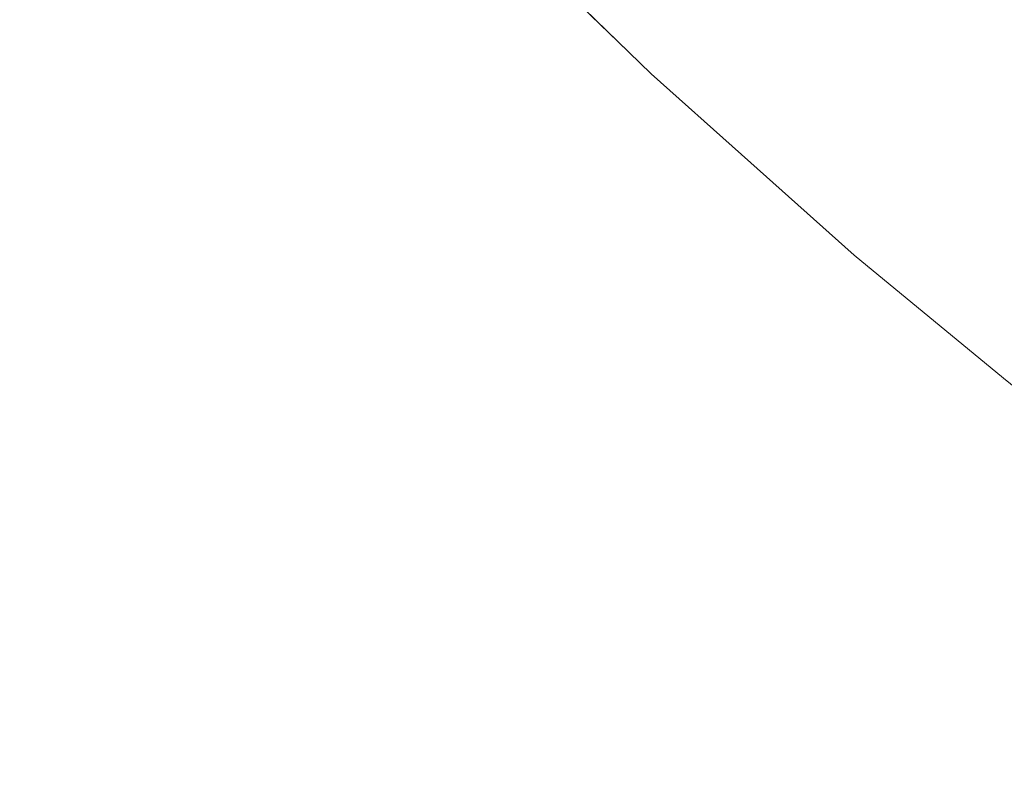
# Model space of a CAD drawing. Header units: centimetres. Extents: x -35.1 to 36.2, y 3.4 to 5.2.
# Tile 126 of 256: x -11.1048 to -11.0704, y 3.7501 to 3.777. Entities that reach past the tile are written whole.
import ezdxf

# ---------------------------------------------------------------- set-up
doc = ezdxf.new("R2010")
doc.units = ezdxf.units.CM
doc.header["$LTSCALE"] = 2.54
doc.layers.add('Lucido design-1', color=7, linetype='Continuous')

# ---------------------------------------------------------------- blocks, each defined once
blk = doc.blocks.new('Gruppo-4-1')
at = {"color": 7, "linetype": 'Continuous', "lineweight": 9}
blk.add_3dface([(-34.952766, 5.100212, -1872.215514), (-34.952766, 3.500212, -1872.215514), (36.079692, 3.500212, -1872.215514), (36.079692, 5.100212, -1872.215514)], dxfattribs=at)
for points, invisible_edges in [([(-11.082728, 3.775129, -1872.915514), (-11.08798, 3.780234, -1872.915514), (-11.089266, 3.781484, -1872.715514), (-11.083876, 3.776245, -1872.715514)], 10), ([(-11.083869, 3.776241, -1872.713294), (-11.083876, 3.776245, -1872.715514), (-11.089266, 3.781484, -1872.715514), (-11.087974, 3.780227, -1872.713294)], 13), ([(-11.097606, 3.781199, -1872.947388), (-11.093582, 3.777083, -1872.947388), (-11.094312, 3.776673, -1872.949348), (-11.09835, 3.780803, -1872.949348)], 15), ([(-11.086643, 3.780973, -1872.699636), (-11.086214, 3.781214, -1872.697318), (-11.082143, 3.77726, -1872.697318), (-11.082564, 3.777012, -1872.699636)], 15), ([(-11.071414, 3.777366, -1872.676402), (-11.072385, 3.776761, -1872.678705), (-11.076526, 3.780578, -1872.678705), (-11.075534, 3.781164, -1872.676402)], 15), ([(-11.09835, 3.780803, -1872.949348), (-11.094312, 3.776673, -1872.949348), (-11.095097, 3.776233, -1872.951323), (-11.099149, 3.780378, -1872.951323)], 15), ([(-11.082564, 3.777012, -1872.699636), (-11.082924, 3.776799, -1872.701944), (-11.087011, 3.780767, -1872.701944), (-11.086643, 3.780973, -1872.699636)], 15), ([(-11.087759, 3.780347, -1872.7088), (-11.087568, 3.780455, -1872.706529), (-11.083471, 3.776476, -1872.706529), (-11.083659, 3.776365, -1872.7088)], 15), ([(-11.083226, 3.77662, -1872.704243), (-11.083471, 3.776476, -1872.706529), (-11.087568, 3.780455, -1872.706529), (-11.087319, 3.780594, -1872.704243)], 15), ([(-11.087319, 3.780594, -1872.704243), (-11.087011, 3.780767, -1872.701944), (-11.082924, 3.776799, -1872.701944), (-11.083226, 3.77662, -1872.704243)], 15), ([(-11.077452, 3.780031, -1872.681018), (-11.076526, 3.780578, -1872.678705), (-11.072385, 3.776761, -1872.678705), (-11.073293, 3.776196, -1872.681018)], 15), ([(-11.099149, 3.780378, -1872.951323), (-11.095097, 3.776233, -1872.951323), (-11.095939, 3.775761, -1872.953311), (-11.100006, 3.779922, -1872.953311)], 15), ([(-11.084016, 3.776154, -1872.920311), (-11.084114, 3.776097, -1872.921959), (-11.088223, 3.780087, -1872.921959), (-11.088124, 3.780143, -1872.920311)], 15), ([(-11.088124, 3.780143, -1872.920311), (-11.088055, 3.780182, -1872.918688), (-11.083948, 3.776194, -1872.918688), (-11.084016, 3.776154, -1872.920311)], 15), ([(-11.083908, 3.776218, -1872.917089), (-11.083948, 3.776194, -1872.918688), (-11.088055, 3.780182, -1872.918688), (-11.088014, 3.780205, -1872.917089)], 15), ([(-11.088014, 3.780205, -1872.917089), (-11.08798, 3.780234, -1872.915514), (-11.082728, 3.775129, -1872.915514), (-11.083908, 3.776218, -1872.917089)], 13), ([(-11.087974, 3.780227, -1872.713294), (-11.087894, 3.780272, -1872.711056), (-11.083791, 3.776287, -1872.711056), (-11.083869, 3.776241, -1872.713294)], 15), ([(-11.083659, 3.776365, -1872.7088), (-11.083791, 3.776287, -1872.711056), (-11.087894, 3.780272, -1872.711056), (-11.087759, 3.780347, -1872.7088)], 15), ([(-11.100006, 3.779922, -1872.953311), (-11.095939, 3.775761, -1872.953311), (-11.09684, 3.775256, -1872.955309), (-11.100923, 3.779434, -1872.955309)], 15), ([(-11.084596, 3.775812, -1872.927046), (-11.084824, 3.775677, -1872.928788), (-11.088948, 3.779681, -1872.928788), (-11.088715, 3.779812, -1872.927046)], 15), ([(-11.088715, 3.779812, -1872.927046), (-11.088517, 3.779922, -1872.925326), (-11.084402, 3.775926, -1872.925326), (-11.084596, 3.775812, -1872.927046)], 15), ([(-11.084242, 3.776021, -1872.923631), (-11.084402, 3.775926, -1872.925326), (-11.088517, 3.779922, -1872.925326), (-11.088354, 3.780014, -1872.923631)], 15), ([(-11.088354, 3.780014, -1872.923631), (-11.088223, 3.780087, -1872.921959), (-11.084114, 3.776097, -1872.921959), (-11.084242, 3.776021, -1872.923631)], 15), ([(-11.073293, 3.776196, -1872.681018), (-11.074137, 3.775671, -1872.683339), (-11.078314, 3.779522, -1872.683339), (-11.077452, 3.780031, -1872.681018)], 15), ([(-11.100923, 3.779434, -1872.955309), (-11.09684, 3.775256, -1872.955309), (-11.0978, 3.774718, -1872.957318), (-11.101901, 3.778913, -1872.957318)], 15), ([(-11.085089, 3.77552, -1872.930554), (-11.085392, 3.775341, -1872.932342), (-11.089527, 3.779356, -1872.932342), (-11.089218, 3.77953, -1872.930554)], 15), ([(-11.089218, 3.77953, -1872.930554), (-11.088948, 3.779681, -1872.928788), (-11.084824, 3.775677, -1872.928788), (-11.085089, 3.77552, -1872.930554)], 15), ([(-11.079111, 3.779051, -1872.685667), (-11.078314, 3.779522, -1872.683339), (-11.074137, 3.775671, -1872.683339), (-11.074917, 3.775186, -1872.685667)], 15), ([(-11.085735, 3.775139, -1872.934153), (-11.086118, 3.774913, -1872.935985), (-11.090267, 3.778941, -1872.935985), (-11.089876, 3.779161, -1872.934153)], 15), ([(-11.089876, 3.779161, -1872.934153), (-11.089527, 3.779356, -1872.932342), (-11.085392, 3.775341, -1872.932342), (-11.085735, 3.775139, -1872.934153)], 15), ([(-11.101901, 3.778913, -1872.957318), (-11.0978, 3.774718, -1872.957318), (-11.098823, 3.774145, -1872.959334), (-11.102943, 3.778359, -1872.959334)], 15), ([(-11.090701, 3.778698, -1872.937837), (-11.090267, 3.778941, -1872.935985), (-11.086118, 3.774913, -1872.935985), (-11.086544, 3.774661, -1872.937837)], 15), ([(-11.074917, 3.775186, -1872.685667), (-11.075635, 3.774739, -1872.687998), (-11.079844, 3.778618, -1872.687998), (-11.079111, 3.779051, -1872.685667)], 15), ([(-11.091707, 3.778134, -1872.941603), (-11.091181, 3.778429, -1872.939711), (-11.087014, 3.774383, -1872.939711), (-11.08753, 3.774079, -1872.941603)], 15), ([(-11.086544, 3.774661, -1872.937837), (-11.087014, 3.774383, -1872.939711), (-11.091181, 3.778429, -1872.939711), (-11.090701, 3.778698, -1872.937837)], 15), ([(-11.080513, 3.778223, -1872.690331), (-11.079844, 3.778618, -1872.687998), (-11.075635, 3.774739, -1872.687998), (-11.07629, 3.774331, -1872.690331)], 15), ([(-11.102943, 3.778359, -1872.959334), (-11.098823, 3.774145, -1872.959334), (-11.099909, 3.773536, -1872.961357), (-11.104048, 3.777771, -1872.961357)], 15), ([(-11.08753, 3.774079, -1872.941603), (-11.088094, 3.773746, -1872.943514), (-11.092281, 3.777812, -1872.943514), (-11.091707, 3.778134, -1872.941603)], 15), ([(-11.07629, 3.774331, -1872.690331), (-11.076884, 3.773962, -1872.692664), (-11.081118, 3.777866, -1872.692664), (-11.080513, 3.778223, -1872.690331)], 15), ([(-11.104048, 3.777771, -1872.961357), (-11.099909, 3.773536, -1872.961357), (-11.101059, 3.772891, -1872.963384), (-11.10522, 3.777147, -1872.963384)], 15), ([(-11.092906, 3.777462, -1872.945443), (-11.092281, 3.777812, -1872.943514), (-11.088094, 3.773746, -1872.943514), (-11.088707, 3.773384, -1872.945443)], 15), ([(-11.081662, 3.777545, -1872.694993), (-11.081118, 3.777866, -1872.692664), (-11.076884, 3.773962, -1872.692664), (-11.077416, 3.773631, -1872.694993)], 15), ([(-11.071414, 3.777366, -1872.676402), (-11.070378, 3.77801, -1872.674113), (-11.0661, 3.774266, -1872.674113), (-11.067113, 3.773603, -1872.676402)], 15), ([(-11.088707, 3.773384, -1872.945443), (-11.08937, 3.772992, -1872.947388), (-11.093582, 3.777083, -1872.947388), (-11.092906, 3.777462, -1872.945443)], 15), ([(-11.077416, 3.773631, -1872.694993), (-11.077887, 3.773338, -1872.697318), (-11.082143, 3.77726, -1872.697318), (-11.081662, 3.777545, -1872.694993)], 15), ([(-11.067113, 3.773603, -1872.676402), (-11.068063, 3.77298, -1872.678705), (-11.072385, 3.776761, -1872.678705), (-11.071414, 3.777366, -1872.676402)], 15), ([(-11.10522, 3.777147, -1872.963384), (-11.101059, 3.772891, -1872.963384), (-11.102276, 3.772208, -1872.965413), (-11.106459, 3.776487, -1872.965413)], 15), ([(-11.094312, 3.776673, -1872.949348), (-11.093582, 3.777083, -1872.947388), (-11.08937, 3.772992, -1872.947388), (-11.090086, 3.772569, -1872.949348)], 15), ([(-11.0783, 3.773081, -1872.699636), (-11.078653, 3.772861, -1872.701944), (-11.082924, 3.776799, -1872.701944), (-11.082564, 3.777012, -1872.699636)], 15), ([(-11.082564, 3.777012, -1872.699636), (-11.082143, 3.77726, -1872.697318), (-11.077887, 3.773338, -1872.697318), (-11.0783, 3.773081, -1872.699636)], 15), ([(-11.090086, 3.772569, -1872.949348), (-11.090856, 3.772114, -1872.951323), (-11.095097, 3.776233, -1872.951323), (-11.094312, 3.776673, -1872.949348)], 15), ([(-11.083226, 3.77662, -1872.704243), (-11.082924, 3.776799, -1872.701944), (-11.078653, 3.772861, -1872.701944), (-11.078949, 3.772677, -1872.704243)], 15), ([(-11.073293, 3.776196, -1872.681018), (-11.072385, 3.776761, -1872.678705), (-11.068063, 3.77298, -1872.678705), (-11.068951, 3.772398, -1872.681018)], 15), ([(-11.106459, 3.776487, -1872.965413), (-11.102276, 3.772208, -1872.965413), (-11.103561, 3.771488, -1872.967443), (-11.107768, 3.775791, -1872.967443)], 15), ([(-11.079372, 3.772414, -1872.7088), (-11.079502, 3.772333, -1872.711056), (-11.083791, 3.776287, -1872.711056), (-11.083659, 3.776365, -1872.7088)], 15), ([(-11.083659, 3.776365, -1872.7088), (-11.083471, 3.776476, -1872.706529), (-11.079188, 3.772528, -1872.706529), (-11.079372, 3.772414, -1872.7088)], 15), ([(-11.078949, 3.772677, -1872.704243), (-11.079188, 3.772528, -1872.706529), (-11.083471, 3.776476, -1872.706529), (-11.083226, 3.77662, -1872.704243)], 15), ([(-11.095939, 3.775761, -1872.953311), (-11.095097, 3.776233, -1872.951323), (-11.090856, 3.772114, -1872.951323), (-11.091682, 3.771627, -1872.953311)], 15), ([(-11.079943, 3.772059, -1872.923631), (-11.0801, 3.771961, -1872.925326), (-11.084402, 3.775926, -1872.925326), (-11.084242, 3.776021, -1872.923631)], 15), ([(-11.084242, 3.776021, -1872.923631), (-11.084114, 3.776097, -1872.921959), (-11.079818, 3.772137, -1872.921959), (-11.079943, 3.772059, -1872.923631)], 15), ([(-11.079722, 3.772196, -1872.920311), (-11.079818, 3.772137, -1872.921959), (-11.084114, 3.776097, -1872.921959), (-11.084016, 3.776154, -1872.920311)], 15), ([(-11.084016, 3.776154, -1872.920311), (-11.083948, 3.776194, -1872.918688), (-11.079656, 3.772237, -1872.918688), (-11.079722, 3.772196, -1872.920311)], 15), ([(-11.079617, 3.772262, -1872.917089), (-11.079656, 3.772237, -1872.918688), (-11.083948, 3.776194, -1872.918688), (-11.083908, 3.776218, -1872.917089)], 15), ([(-11.079617, 3.772262, -1872.917089), (-11.083908, 3.776218, -1872.917089), (-11.082728, 3.775129, -1872.915514)], 11), ([(-11.083876, 3.776245, -1872.715514), (-11.082728, 3.775129, -1872.715514), (-11.082728, 3.775129, -1872.915514)], 10), ([(-11.082728, 3.775129, -1872.715514), (-11.083876, 3.776245, -1872.715514), (-11.083869, 3.776241, -1872.713294)], 10), ([(-11.083869, 3.776241, -1872.713294), (-11.083791, 3.776287, -1872.711056), (-11.079502, 3.772333, -1872.711056), (-11.079579, 3.772285, -1872.713294)], 15), ([(-11.082728, 3.775129, -1872.715514), (-11.083869, 3.776241, -1872.713294), (-11.079579, 3.772285, -1872.713294)], 11), ([(-11.068951, 3.772398, -1872.681018), (-11.069777, 3.771856, -1872.683339), (-11.074137, 3.775671, -1872.683339), (-11.073293, 3.776196, -1872.681018)], 15), ([(-11.107768, 3.775791, -1872.967443), (-11.103561, 3.771488, -1872.967443), (-11.104915, 3.770729, -1872.96947), (-11.109147, 3.775057, -1872.96947)], 15), ([(-11.091682, 3.771627, -1872.953311), (-11.092565, 3.771105, -1872.955309), (-11.09684, 3.775256, -1872.955309), (-11.095939, 3.775761, -1872.953311)], 15), ([(-11.085089, 3.77552, -1872.930554), (-11.084824, 3.775677, -1872.928788), (-11.080514, 3.771704, -1872.928788), (-11.080774, 3.771542, -1872.930554)], 15), ([(-11.08029, 3.771843, -1872.927046), (-11.080514, 3.771704, -1872.928788), (-11.084824, 3.775677, -1872.928788), (-11.084596, 3.775812, -1872.927046)], 15), ([(-11.084596, 3.775812, -1872.927046), (-11.084402, 3.775926, -1872.925326), (-11.0801, 3.771961, -1872.925326), (-11.08029, 3.771843, -1872.927046)], 15), ([(-11.074917, 3.775186, -1872.685667), (-11.074137, 3.775671, -1872.683339), (-11.069777, 3.771856, -1872.683339), (-11.07054, 3.771356, -1872.685667)], 15), ([(-11.085735, 3.775139, -1872.934153), (-11.085392, 3.775341, -1872.932342), (-11.08107, 3.771357, -1872.932342), (-11.081406, 3.771149, -1872.934153)], 15), ([(-11.080774, 3.771542, -1872.930554), (-11.08107, 3.771357, -1872.932342), (-11.085392, 3.775341, -1872.932342), (-11.085089, 3.77552, -1872.930554)], 15), ([(-11.0978, 3.774718, -1872.957318), (-11.09684, 3.775256, -1872.955309), (-11.092565, 3.771105, -1872.955309), (-11.093507, 3.770549, -1872.957318)], 15), ([(-11.081406, 3.771149, -1872.934153), (-11.081781, 3.770915, -1872.935985), (-11.086118, 3.774913, -1872.935985), (-11.085735, 3.775139, -1872.934153)], 15), ([(-11.082728, 3.775129, -1872.915514), (-11.079571, 3.772306, -1872.915514), (-11.079617, 3.772262, -1872.917089)], 10), ([(-11.079571, 3.772306, -1872.915514), (-11.082728, 3.775129, -1872.915514), (-11.082728, 3.775129, -1872.715514), (-11.079571, 3.772306, -1872.715514)], 10), ([(-11.079579, 3.772285, -1872.713294), (-11.079571, 3.772306, -1872.715514), (-11.082728, 3.775129, -1872.715514)], 9), ([(-11.07054, 3.771356, -1872.685667), (-11.071243, 3.770896, -1872.687998), (-11.075635, 3.774739, -1872.687998), (-11.074917, 3.775186, -1872.685667)], 15), ([(-11.093507, 3.770549, -1872.957318), (-11.09451, 3.769956, -1872.959334), (-11.098823, 3.774145, -1872.959334), (-11.0978, 3.774718, -1872.957318)], 15), ([(-11.082199, 3.770655, -1872.937837), (-11.082659, 3.770369, -1872.939711), (-11.087014, 3.774383, -1872.939711), (-11.086544, 3.774661, -1872.937837)], 15), ([(-11.086544, 3.774661, -1872.937837), (-11.086118, 3.774913, -1872.935985), (-11.081781, 3.770915, -1872.935985), (-11.082199, 3.770655, -1872.937837)], 15), ([(-11.07629, 3.774331, -1872.690331), (-11.075635, 3.774739, -1872.687998), (-11.071243, 3.770896, -1872.687998), (-11.071883, 3.770475, -1872.690331)], 15), ([(-11.08753, 3.774079, -1872.941603), (-11.087014, 3.774383, -1872.939711), (-11.082659, 3.770369, -1872.939711), (-11.083165, 3.770054, -1872.941603)], 15), ([(-11.071883, 3.770475, -1872.690331), (-11.072464, 3.770095, -1872.692664), (-11.076884, 3.773962, -1872.692664), (-11.07629, 3.774331, -1872.690331)], 15), ([(-11.099909, 3.773536, -1872.961357), (-11.098823, 3.774145, -1872.959334), (-11.09451, 3.769956, -1872.959334), (-11.095575, 3.769327, -1872.961357)], 15), ([(-11.083165, 3.770054, -1872.941603), (-11.083717, 3.769711, -1872.943514), (-11.088094, 3.773746, -1872.943514), (-11.08753, 3.774079, -1872.941603)], 15), ([(-11.077416, 3.773631, -1872.694993), (-11.076884, 3.773962, -1872.692664), (-11.072464, 3.770095, -1872.692664), (-11.072984, 3.769754, -1872.694993)], 15), ([(-11.088707, 3.773384, -1872.945443), (-11.088094, 3.773746, -1872.943514), (-11.083717, 3.769711, -1872.943514), (-11.084317, 3.769337, -1872.945443)], 15), ([(-11.072984, 3.769754, -1872.694993), (-11.073446, 3.769451, -1872.697318), (-11.077887, 3.773338, -1872.697318), (-11.077416, 3.773631, -1872.694993)], 15), ([(-11.095575, 3.769327, -1872.961357), (-11.096703, 3.768661, -1872.963384), (-11.101059, 3.772891, -1872.963384), (-11.099909, 3.773536, -1872.961357)], 15), ([(-11.084317, 3.769337, -1872.945443), (-11.084967, 3.768933, -1872.947388), (-11.08937, 3.772992, -1872.947388), (-11.088707, 3.773384, -1872.945443)], 15), ([(-11.0783, 3.773081, -1872.699636), (-11.077887, 3.773338, -1872.697318), (-11.073446, 3.769451, -1872.697318), (-11.073849, 3.769187, -1872.699636)], 15), ([(-11.102276, 3.772208, -1872.965413), (-11.101059, 3.772891, -1872.963384), (-11.096703, 3.768661, -1872.963384), (-11.097897, 3.767956, -1872.965413)], 15), ([(-11.090086, 3.772569, -1872.949348), (-11.08937, 3.772992, -1872.947388), (-11.084967, 3.768933, -1872.947388), (-11.085668, 3.768497, -1872.949348)], 15), ([(-11.073849, 3.769187, -1872.699636), (-11.074195, 3.76896, -1872.701944), (-11.078653, 3.772861, -1872.701944), (-11.0783, 3.773081, -1872.699636)], 15), ([(-11.085668, 3.768497, -1872.949348), (-11.086422, 3.768028, -1872.951323), (-11.090856, 3.772114, -1872.951323), (-11.090086, 3.772569, -1872.949348)], 15), ([(-11.074484, 3.768771, -1872.704243), (-11.074718, 3.768617, -1872.706529), (-11.079188, 3.772528, -1872.706529), (-11.078949, 3.772677, -1872.704243)], 15), ([(-11.078949, 3.772677, -1872.704243), (-11.078653, 3.772861, -1872.701944), (-11.074195, 3.76896, -1872.701944), (-11.074484, 3.768771, -1872.704243)], 15), ([(-11.097897, 3.767956, -1872.965413), (-11.099157, 3.767212, -1872.967443), (-11.103561, 3.771488, -1872.967443), (-11.102276, 3.772208, -1872.965413)], 15), ([(-11.075241, 3.768275, -1872.920311), (-11.075334, 3.768213, -1872.921959), (-11.079818, 3.772137, -1872.921959), (-11.079722, 3.772196, -1872.920311)], 15), ([(-11.079722, 3.772196, -1872.920311), (-11.079656, 3.772237, -1872.918688), (-11.075176, 3.768317, -1872.918688), (-11.075241, 3.768275, -1872.920311)], 15), ([(-11.075137, 3.768342, -1872.917089), (-11.075176, 3.768317, -1872.918688), (-11.079656, 3.772237, -1872.918688), (-11.079617, 3.772262, -1872.917089)], 15), ([(-11.079617, 3.772262, -1872.917089), (-11.079571, 3.772306, -1872.915514), (-11.075647, 3.768797, -1872.915514)], 9), ([(-11.075647, 3.768797, -1872.915514), (-11.075137, 3.768342, -1872.917089), (-11.079617, 3.772262, -1872.917089)], 11), ([(-11.079579, 3.772285, -1872.713294), (-11.079502, 3.772333, -1872.711056), (-11.075025, 3.768416, -1872.711056), (-11.0751, 3.768367, -1872.713294)], 15), ([(-11.075647, 3.768797, -1872.715514), (-11.079571, 3.772306, -1872.715514), (-11.079579, 3.772285, -1872.713294)], 10), ([(-11.079579, 3.772285, -1872.713294), (-11.0751, 3.768367, -1872.713294), (-11.075647, 3.768797, -1872.715514)], 11), ([(-11.079571, 3.772306, -1872.715514), (-11.075647, 3.768797, -1872.715514), (-11.075647, 3.768797, -1872.915514), (-11.079571, 3.772306, -1872.915514)], 10), ([(-11.074898, 3.768499, -1872.7088), (-11.075025, 3.768416, -1872.711056), (-11.079502, 3.772333, -1872.711056), (-11.079372, 3.772414, -1872.7088)], 15), ([(-11.079372, 3.772414, -1872.7088), (-11.079188, 3.772528, -1872.706529), (-11.074718, 3.768617, -1872.706529), (-11.074898, 3.768499, -1872.7088)], 15), ([(-11.091682, 3.771627, -1872.953311), (-11.090856, 3.772114, -1872.951323), (-11.086422, 3.768028, -1872.951323), (-11.087231, 3.767524, -1872.953311)], 15), ([(-11.075796, 3.767911, -1872.927046), (-11.076015, 3.767767, -1872.928788), (-11.080514, 3.771704, -1872.928788), (-11.08029, 3.771843, -1872.927046)], 15), ([(-11.08029, 3.771843, -1872.927046), (-11.0801, 3.771961, -1872.925326), (-11.07561, 3.768032, -1872.925326), (-11.075796, 3.767911, -1872.927046)], 15), ([(-11.075457, 3.768133, -1872.923631), (-11.07561, 3.768032, -1872.925326), (-11.0801, 3.771961, -1872.925326), (-11.079943, 3.772059, -1872.923631)], 15), ([(-11.079943, 3.772059, -1872.923631), (-11.079818, 3.772137, -1872.921959), (-11.075334, 3.768213, -1872.921959), (-11.075457, 3.768133, -1872.923631)], 15), ([(-11.07054, 3.771356, -1872.685667), (-11.069777, 3.771856, -1872.683339), (-11.065233, 3.768083, -1872.683339), (-11.065979, 3.767568, -1872.685667)], 15), ([(-11.087231, 3.767524, -1872.953311), (-11.088096, 3.766986, -1872.955309), (-11.092565, 3.771105, -1872.955309), (-11.091682, 3.771627, -1872.953311)], 15), ([(-11.076269, 3.767601, -1872.930554), (-11.076559, 3.76741, -1872.932342), (-11.08107, 3.771357, -1872.932342), (-11.080774, 3.771542, -1872.930554)], 15), ([(-11.080774, 3.771542, -1872.930554), (-11.080514, 3.771704, -1872.928788), (-11.076015, 3.767767, -1872.928788), (-11.076269, 3.767601, -1872.930554)], 15), ([(-11.100485, 3.766427, -1872.96947), (-11.104915, 3.770729, -1872.96947), (-11.103561, 3.771488, -1872.967443), (-11.099157, 3.767212, -1872.967443)], 15), ([(-11.081406, 3.771149, -1872.934153), (-11.08107, 3.771357, -1872.932342), (-11.076559, 3.76741, -1872.932342), (-11.076887, 3.767195, -1872.934153)], 15), ([(-11.065979, 3.767568, -1872.685667), (-11.066665, 3.767094, -1872.687998), (-11.071243, 3.770896, -1872.687998), (-11.07054, 3.771356, -1872.685667)], 15), ([(-11.093507, 3.770549, -1872.957318), (-11.092565, 3.771105, -1872.955309), (-11.088096, 3.766986, -1872.955309), (-11.089019, 3.766412, -1872.957318)], 15), ([(-11.082199, 3.770655, -1872.937837), (-11.081781, 3.770915, -1872.935985), (-11.077255, 3.766954, -1872.935985), (-11.077663, 3.766687, -1872.937837)], 15), ([(-11.076887, 3.767195, -1872.934153), (-11.077255, 3.766954, -1872.935985), (-11.081781, 3.770915, -1872.935985), (-11.081406, 3.771149, -1872.934153)], 15), ([(-11.071883, 3.770475, -1872.690331), (-11.071243, 3.770896, -1872.687998), (-11.066665, 3.767094, -1872.687998), (-11.067291, 3.766662, -1872.690331)], 15), ([(-11.101882, 3.765602, -1872.971493), (-11.10634, 3.76993, -1872.971493), (-11.104915, 3.770729, -1872.96947), (-11.100485, 3.766427, -1872.96947)], 15), ([(-11.089019, 3.766412, -1872.957318), (-11.090001, 3.765801, -1872.959334), (-11.09451, 3.769956, -1872.959334), (-11.093507, 3.770549, -1872.957318)], 15), ([(-11.077663, 3.766687, -1872.937837), (-11.078114, 3.766391, -1872.939711), (-11.082659, 3.770369, -1872.939711), (-11.082199, 3.770655, -1872.937837)], 15), ([(-11.067291, 3.766662, -1872.690331), (-11.067858, 3.76627, -1872.692664), (-11.072464, 3.770095, -1872.692664), (-11.071883, 3.770475, -1872.690331)], 15), ([(-11.083165, 3.770054, -1872.941603), (-11.082659, 3.770369, -1872.939711), (-11.078114, 3.766391, -1872.939711), (-11.078608, 3.766067, -1872.941603)], 15), ([(-11.10335, 3.764735, -1872.973508), (-11.107836, 3.769091, -1872.973508), (-11.10634, 3.76993, -1872.971493), (-11.101882, 3.765602, -1872.971493)], 15), ([(-11.095575, 3.769327, -1872.961357), (-11.09451, 3.769956, -1872.959334), (-11.090001, 3.765801, -1872.959334), (-11.091045, 3.765152, -1872.961357)], 15), ([(-11.078608, 3.766067, -1872.941603), (-11.079148, 3.765713, -1872.943514), (-11.083717, 3.769711, -1872.943514), (-11.083165, 3.770054, -1872.941603)], 15), ([(-11.072984, 3.769754, -1872.694993), (-11.072464, 3.770095, -1872.692664), (-11.067858, 3.76627, -1872.692664), (-11.068366, 3.765919, -1872.694993)], 15), ([(-11.084317, 3.769337, -1872.945443), (-11.083717, 3.769711, -1872.943514), (-11.079148, 3.765713, -1872.943514), (-11.079735, 3.765329, -1872.945443)], 15), ([(-11.073849, 3.769187, -1872.699636), (-11.073446, 3.769451, -1872.697318), (-11.068817, 3.765607, -1872.697318), (-11.069211, 3.765335, -1872.699636)], 15), ([(-11.068366, 3.765919, -1872.694993), (-11.068817, 3.765607, -1872.697318), (-11.073446, 3.769451, -1872.697318), (-11.072984, 3.769754, -1872.694993)], 15), ([(-11.091045, 3.765152, -1872.961357), (-11.09215, 3.764464, -1872.963384), (-11.096703, 3.768661, -1872.963384), (-11.095575, 3.769327, -1872.961357)], 15), ([(-11.079735, 3.765329, -1872.945443), (-11.080371, 3.764912, -1872.947388), (-11.084967, 3.768933, -1872.947388), (-11.084317, 3.769337, -1872.945443)], 15), ([(-11.069211, 3.765335, -1872.699636), (-11.069548, 3.765102, -1872.701944), (-11.074195, 3.76896, -1872.701944), (-11.073849, 3.769187, -1872.699636)], 15), ([(-11.104888, 3.763827, -1872.975514), (-11.109404, 3.768212, -1872.975514), (-11.107836, 3.769091, -1872.973508), (-11.10335, 3.764735, -1872.973508)], 15), ([(-11.085668, 3.768497, -1872.949348), (-11.084967, 3.768933, -1872.947388), (-11.080371, 3.764912, -1872.947388), (-11.081057, 3.764462, -1872.949348)], 15), ([(-11.075137, 3.768342, -1872.917089), (-11.075647, 3.768797, -1872.915514), (-11.070429, 3.764509, -1872.915514)], 9), ([(-11.070429, 3.764509, -1872.915514), (-11.075647, 3.768797, -1872.915514), (-11.075647, 3.768797, -1872.715514), (-11.070429, 3.764509, -1872.715514)], 10), ([(-11.070429, 3.764509, -1872.715514), (-11.075647, 3.768797, -1872.715514), (-11.0751, 3.768367, -1872.713294)], 10), ([(-11.069831, 3.764907, -1872.704243), (-11.07006, 3.764749, -1872.706529), (-11.074718, 3.768617, -1872.706529), (-11.074484, 3.768771, -1872.704243)], 15), ([(-11.074484, 3.768771, -1872.704243), (-11.074195, 3.76896, -1872.701944), (-11.069548, 3.765102, -1872.701944), (-11.069831, 3.764907, -1872.704243)], 15), ([(-11.097897, 3.767956, -1872.965413), (-11.096703, 3.768661, -1872.963384), (-11.09215, 3.764464, -1872.963384), (-11.093319, 3.763736, -1872.965413)], 15), ([(-11.081057, 3.764462, -1872.949348), (-11.081795, 3.763978, -1872.951323), (-11.086422, 3.768028, -1872.951323), (-11.085668, 3.768497, -1872.949348)], 15), ([(-11.0751, 3.768367, -1872.713294), (-11.075025, 3.768416, -1872.711056), (-11.070359, 3.764542, -1872.711056), (-11.070433, 3.764491, -1872.713294)], 15), ([(-11.070235, 3.764627, -1872.7088), (-11.070359, 3.764542, -1872.711056), (-11.075025, 3.768416, -1872.711056), (-11.074898, 3.768499, -1872.7088)], 15), ([(-11.074898, 3.768499, -1872.7088), (-11.074718, 3.768617, -1872.706529), (-11.07006, 3.764749, -1872.706529), (-11.070235, 3.764627, -1872.7088)], 15), ([(-11.070781, 3.76425, -1872.923631), (-11.070931, 3.764147, -1872.925326), (-11.07561, 3.768032, -1872.925326), (-11.075457, 3.768133, -1872.923631)], 15), ([(-11.075457, 3.768133, -1872.923631), (-11.075334, 3.768213, -1872.921959), (-11.070661, 3.764333, -1872.921959), (-11.070781, 3.76425, -1872.923631)], 15), ([(-11.07057, 3.764396, -1872.920311), (-11.070661, 3.764333, -1872.921959), (-11.075334, 3.768213, -1872.921959), (-11.075241, 3.768275, -1872.920311)], 15), ([(-11.075241, 3.768275, -1872.920311), (-11.075176, 3.768317, -1872.918688), (-11.070507, 3.76444, -1872.918688), (-11.07057, 3.764396, -1872.920311)], 15), ([(-11.070469, 3.764466, -1872.917089), (-11.070507, 3.76444, -1872.918688), (-11.075176, 3.768317, -1872.918688), (-11.075137, 3.768342, -1872.917089)], 15), ([(-11.070429, 3.764509, -1872.915514), (-11.070469, 3.764466, -1872.917089), (-11.075137, 3.768342, -1872.917089)], 11), ([(-11.0751, 3.768367, -1872.713294), (-11.070433, 3.764491, -1872.713294), (-11.070429, 3.764509, -1872.715514)], 11), ([(-11.093319, 3.763736, -1872.965413), (-11.094554, 3.762968, -1872.967443), (-11.099157, 3.767212, -1872.967443), (-11.097897, 3.767956, -1872.965413)], 15), ([(-11.087231, 3.767524, -1872.953311), (-11.086422, 3.768028, -1872.951323), (-11.081795, 3.763978, -1872.951323), (-11.082586, 3.76346, -1872.953311)], 15), ([(-11.076269, 3.767601, -1872.930554), (-11.076015, 3.767767, -1872.928788), (-11.071326, 3.763874, -1872.928788), (-11.071575, 3.763702, -1872.930554)], 15), ([(-11.071112, 3.764022, -1872.927046), (-11.071326, 3.763874, -1872.928788), (-11.076015, 3.767767, -1872.928788), (-11.075796, 3.767911, -1872.927046)], 15), ([(-11.075796, 3.767911, -1872.927046), (-11.07561, 3.768032, -1872.925326), (-11.070931, 3.764147, -1872.925326), (-11.071112, 3.764022, -1872.927046)], 15), ([(-11.082586, 3.76346, -1872.953311), (-11.083432, 3.762905, -1872.955309), (-11.088096, 3.766986, -1872.955309), (-11.087231, 3.767524, -1872.953311)], 15), ([(-11.076887, 3.767195, -1872.934153), (-11.076559, 3.76741, -1872.932342), (-11.071858, 3.763506, -1872.932342), (-11.072179, 3.763285, -1872.934153)], 15), ([(-11.071575, 3.763702, -1872.930554), (-11.071858, 3.763506, -1872.932342), (-11.076559, 3.76741, -1872.932342), (-11.076269, 3.767601, -1872.930554)], 15), ([(-11.099157, 3.767212, -1872.967443), (-11.094554, 3.762968, -1872.967443), (-11.095855, 3.762159, -1872.96947), (-11.100485, 3.766427, -1872.96947)], 15), ([(-11.072179, 3.763285, -1872.934153), (-11.072538, 3.763037, -1872.935985), (-11.077255, 3.766954, -1872.935985), (-11.076887, 3.767195, -1872.934153)], 15), ([(-11.089019, 3.766412, -1872.957318), (-11.088096, 3.766986, -1872.955309), (-11.083432, 3.762905, -1872.955309), (-11.084335, 3.762313, -1872.957318)], 15), ([(-11.077663, 3.766687, -1872.937837), (-11.077255, 3.766954, -1872.935985), (-11.072538, 3.763037, -1872.935985), (-11.072936, 3.762762, -1872.937837)], 15), ([(-11.100485, 3.766427, -1872.96947), (-11.095855, 3.762159, -1872.96947), (-11.097223, 3.761307, -1872.971493), (-11.101882, 3.765602, -1872.971493)], 15), ([(-11.084335, 3.762313, -1872.957318), (-11.085296, 3.761683, -1872.959334), (-11.090001, 3.765801, -1872.959334), (-11.089019, 3.766412, -1872.957318)], 15), ([(-11.078608, 3.766067, -1872.941603), (-11.078114, 3.766391, -1872.939711), (-11.073376, 3.762458, -1872.939711), (-11.073859, 3.762124, -1872.941603)], 15), ([(-11.072936, 3.762762, -1872.937837), (-11.073376, 3.762458, -1872.939711), (-11.078114, 3.766391, -1872.939711), (-11.077663, 3.766687, -1872.937837)], 15), ([(-11.073859, 3.762124, -1872.941603), (-11.074387, 3.76176, -1872.943514), (-11.079148, 3.765713, -1872.943514), (-11.078608, 3.766067, -1872.941603)], 15), ([(-11.091045, 3.765152, -1872.961357), (-11.090001, 3.765801, -1872.959334), (-11.085296, 3.761683, -1872.959334), (-11.086316, 3.761014, -1872.961357)], 15), ([(-11.079735, 3.765329, -1872.945443), (-11.079148, 3.765713, -1872.943514), (-11.074387, 3.76176, -1872.943514), (-11.07496, 3.761363, -1872.945443)], 15), ([(-11.101882, 3.765602, -1872.971493), (-11.097223, 3.761307, -1872.971493), (-11.098661, 3.760413, -1872.973508), (-11.10335, 3.764735, -1872.973508)], 15), ([(-11.07496, 3.761363, -1872.945443), (-11.075581, 3.760934, -1872.947388), (-11.080371, 3.764912, -1872.947388), (-11.079735, 3.765329, -1872.945443)], 15), ([(-11.086316, 3.761014, -1872.961357), (-11.087398, 3.760306, -1872.963384), (-11.09215, 3.764464, -1872.963384), (-11.091045, 3.765152, -1872.961357)], 15), ([(-11.10335, 3.764735, -1872.973508), (-11.098661, 3.760413, -1872.973508), (-11.100168, 3.759475, -1872.975514), (-11.104888, 3.763827, -1872.975514)], 15), ([(-11.081057, 3.764462, -1872.949348), (-11.080371, 3.764912, -1872.947388), (-11.075581, 3.760934, -1872.947388), (-11.076251, 3.760472, -1872.949348)], 15), ([(-11.093319, 3.763736, -1872.965413), (-11.09215, 3.764464, -1872.963384), (-11.087398, 3.760306, -1872.963384), (-11.088542, 3.759556, -1872.965413)], 15), ([(-11.076251, 3.760472, -1872.949348), (-11.076972, 3.759974, -1872.951323), (-11.081795, 3.763978, -1872.951323), (-11.081057, 3.764462, -1872.949348)], 15), ([(-11.070781, 3.76425, -1872.923631), (-11.070661, 3.764333, -1872.921959), (-11.065799, 3.760502, -1872.921959), (-11.065915, 3.760417, -1872.923631)], 15), ([(-11.06571, 3.760567, -1872.920311), (-11.065799, 3.760502, -1872.921959), (-11.070661, 3.764333, -1872.921959), (-11.07057, 3.764396, -1872.920311)], 15), ([(-11.07057, 3.764396, -1872.920311), (-11.070507, 3.76444, -1872.918688), (-11.065648, 3.760612, -1872.918688), (-11.06571, 3.760567, -1872.920311)], 15), ([(-11.065611, 3.760639, -1872.917089), (-11.065648, 3.760612, -1872.918688), (-11.070507, 3.76444, -1872.918688), (-11.070469, 3.764466, -1872.917089)], 15), ([(-11.070469, 3.764466, -1872.917089), (-11.070429, 3.764509, -1872.915514), (-11.068029, 3.762536, -1872.915514)], 9), ([(-11.068029, 3.762536, -1872.915514), (-11.065611, 3.760639, -1872.917089), (-11.070469, 3.764466, -1872.917089)], 11), ([(-11.070433, 3.764491, -1872.713294), (-11.070359, 3.764542, -1872.711056), (-11.065504, 3.760717, -1872.711056), (-11.065576, 3.760664, -1872.713294)], 15), ([(-11.068029, 3.762536, -1872.715514), (-11.070429, 3.764509, -1872.715514), (-11.070433, 3.764491, -1872.713294)], 10), ([(-11.070433, 3.764491, -1872.713294), (-11.065576, 3.760664, -1872.713294), (-11.068029, 3.762536, -1872.715514)], 11), ([(-11.070429, 3.764509, -1872.715514), (-11.068029, 3.762536, -1872.715514), (-11.068029, 3.762536, -1872.915514), (-11.070429, 3.764509, -1872.915514)], 10), ([(-11.082586, 3.76346, -1872.953311), (-11.081795, 3.763978, -1872.951323), (-11.076972, 3.759974, -1872.951323), (-11.077745, 3.75944, -1872.953311)], 15), ([(-11.066239, 3.760182, -1872.927046), (-11.066447, 3.76003, -1872.928788), (-11.071326, 3.763874, -1872.928788), (-11.071112, 3.764022, -1872.927046)], 15), ([(-11.071112, 3.764022, -1872.927046), (-11.070931, 3.764147, -1872.925326), (-11.066062, 3.76031, -1872.925326), (-11.066239, 3.760182, -1872.927046)], 15), ([(-11.065915, 3.760417, -1872.923631), (-11.066062, 3.76031, -1872.925326), (-11.070931, 3.764147, -1872.925326), (-11.070781, 3.76425, -1872.923631)], 15), ([(-11.104888, 3.763827, -1872.975514), (-11.100168, 3.759475, -1872.975514), (-11.101745, 3.758494, -1872.977507), (-11.106499, 3.762876, -1872.977507)], 15), ([(-11.088542, 3.759556, -1872.965413), (-11.089749, 3.758764, -1872.967443), (-11.094554, 3.762968, -1872.967443), (-11.093319, 3.763736, -1872.965413)], 15), ([(-11.066689, 3.759853, -1872.930554), (-11.066966, 3.759652, -1872.932342), (-11.071858, 3.763506, -1872.932342), (-11.071575, 3.763702, -1872.930554)], 15), ([(-11.071575, 3.763702, -1872.930554), (-11.071326, 3.763874, -1872.928788), (-11.066447, 3.76003, -1872.928788), (-11.066689, 3.759853, -1872.930554)], 15), ([(-11.077745, 3.75944, -1872.953311), (-11.078571, 3.758869, -1872.955309), (-11.083432, 3.762905, -1872.955309), (-11.082586, 3.76346, -1872.953311)], 15), ([(-11.067278, 3.759424, -1872.934153), (-11.067628, 3.759169, -1872.935985), (-11.072538, 3.763037, -1872.935985), (-11.072179, 3.763285, -1872.934153)], 15), ([(-11.072179, 3.763285, -1872.934153), (-11.071858, 3.763506, -1872.932342), (-11.066966, 3.759652, -1872.932342), (-11.067278, 3.759424, -1872.934153)], 15), ([(-11.091022, 3.75793, -1872.96947), (-11.095855, 3.762159, -1872.96947), (-11.094554, 3.762968, -1872.967443), (-11.089749, 3.758764, -1872.967443)], 15), ([(-11.072936, 3.762762, -1872.937837), (-11.072538, 3.763037, -1872.935985), (-11.067628, 3.759169, -1872.935985), (-11.068017, 3.758886, -1872.937837)], 15), ([(-11.106499, 3.762876, -1872.977507), (-11.101745, 3.758494, -1872.977507), (-11.103395, 3.757468, -1872.979485), (-11.108182, 3.761881, -1872.979485)], 15), ([(-11.084335, 3.762313, -1872.957318), (-11.083432, 3.762905, -1872.955309), (-11.078571, 3.758869, -1872.955309), (-11.079453, 3.75826, -1872.957318)], 15), ([(-11.068017, 3.758886, -1872.937837), (-11.068447, 3.758574, -1872.939711), (-11.073376, 3.762458, -1872.939711), (-11.072936, 3.762762, -1872.937837)], 15), ([(-11.079453, 3.75826, -1872.957318), (-11.080392, 3.757611, -1872.959334), (-11.085296, 3.761683, -1872.959334), (-11.084335, 3.762313, -1872.957318)], 15), ([(-11.073859, 3.762124, -1872.941603), (-11.073376, 3.762458, -1872.939711), (-11.068447, 3.758574, -1872.939711), (-11.068918, 3.758231, -1872.941603)], 15), ([(-11.108182, 3.761881, -1872.979485), (-11.103395, 3.757468, -1872.979485), (-11.105116, 3.756397, -1872.981445), (-11.10994, 3.760843, -1872.981445)], 15), ([(-11.092361, 3.757052, -1872.971493), (-11.097223, 3.761307, -1872.971493), (-11.095855, 3.762159, -1872.96947), (-11.091022, 3.75793, -1872.96947)], 15), ([(-11.068918, 3.758231, -1872.941603), (-11.069432, 3.757856, -1872.943514), (-11.074387, 3.76176, -1872.943514), (-11.073859, 3.762124, -1872.941603)], 15), ([(-11.086316, 3.761014, -1872.961357), (-11.085296, 3.761683, -1872.959334), (-11.080392, 3.757611, -1872.959334), (-11.081389, 3.756923, -1872.961357)], 15), ([(-11.07496, 3.761363, -1872.945443), (-11.074387, 3.76176, -1872.943514), (-11.069432, 3.757856, -1872.943514), (-11.069991, 3.757449, -1872.945443)], 15), ([(-11.093767, 3.756131, -1872.973508), (-11.098661, 3.760413, -1872.973508), (-11.097223, 3.761307, -1872.971493), (-11.092361, 3.757052, -1872.971493)], 15), ([(-11.069991, 3.757449, -1872.945443), (-11.070597, 3.757008, -1872.947388), (-11.075581, 3.760934, -1872.947388), (-11.07496, 3.761363, -1872.945443)], 15), ([(-11.081389, 3.756923, -1872.961357), (-11.082445, 3.756193, -1872.963384), (-11.087398, 3.760306, -1872.963384), (-11.086316, 3.761014, -1872.961357)], 15), ([(-11.076251, 3.760472, -1872.949348), (-11.075581, 3.760934, -1872.947388), (-11.070597, 3.757008, -1872.947388), (-11.07125, 3.756532, -1872.949348)], 15), ([(-11.095241, 3.755164, -1872.975514), (-11.100168, 3.759475, -1872.975514), (-11.098661, 3.760413, -1872.973508), (-11.093767, 3.756131, -1872.973508)], 15), ([(-11.088542, 3.759556, -1872.965413), (-11.087398, 3.760306, -1872.963384), (-11.082445, 3.756193, -1872.963384), (-11.083562, 3.755421, -1872.965413)], 15), ([(-11.07125, 3.756532, -1872.949348), (-11.071953, 3.75602, -1872.951323), (-11.076972, 3.759974, -1872.951323), (-11.076251, 3.760472, -1872.949348)], 15), ([(-11.077745, 3.75944, -1872.953311), (-11.076972, 3.759974, -1872.951323), (-11.071953, 3.75602, -1872.951323), (-11.072707, 3.755471, -1872.953311)], 15), ([(-11.096784, 3.754153, -1872.977507), (-11.101745, 3.758494, -1872.977507), (-11.100168, 3.759475, -1872.975514), (-11.095241, 3.755164, -1872.975514)], 15), ([(-11.083562, 3.755421, -1872.965413), (-11.084742, 3.754606, -1872.967443), (-11.089749, 3.758764, -1872.967443), (-11.088542, 3.759556, -1872.965413)], 15), ([(-11.072707, 3.755471, -1872.953311), (-11.073513, 3.754884, -1872.955309), (-11.078571, 3.758869, -1872.955309), (-11.077745, 3.75944, -1872.953311)], 15), ([(-11.079453, 3.75826, -1872.957318), (-11.078571, 3.758869, -1872.955309), (-11.073513, 3.754884, -1872.955309), (-11.074373, 3.754257, -1872.957318)], 15), ([(-11.098397, 3.753095, -1872.979485), (-11.103395, 3.757468, -1872.979485), (-11.101745, 3.758494, -1872.977507), (-11.096784, 3.754153, -1872.977507)], 15), ([(-11.089749, 3.758764, -1872.967443), (-11.084742, 3.754606, -1872.967443), (-11.085985, 3.753747, -1872.96947), (-11.091022, 3.75793, -1872.96947)], 15), ([(-11.074373, 3.754257, -1872.957318), (-11.075289, 3.753591, -1872.959334), (-11.080392, 3.757611, -1872.959334), (-11.079453, 3.75826, -1872.957318)], 15), ([(-11.091022, 3.75793, -1872.96947), (-11.085985, 3.753747, -1872.96947), (-11.087293, 3.752844, -1872.971493), (-11.092361, 3.757052, -1872.971493)], 15), ([(-11.100081, 3.751991, -1872.981445), (-11.105116, 3.756397, -1872.981445), (-11.103395, 3.757468, -1872.979485), (-11.098397, 3.753095, -1872.979485)], 15), ([(-11.081389, 3.756923, -1872.961357), (-11.080392, 3.757611, -1872.959334), (-11.075289, 3.753591, -1872.959334), (-11.076261, 3.752883, -1872.961357)], 15), ([(-11.064828, 3.753591, -1872.945443), (-11.065417, 3.753138, -1872.947388), (-11.070597, 3.757008, -1872.947388), (-11.069991, 3.757449, -1872.945443)], 15), ([(-11.092361, 3.757052, -1872.971493), (-11.087293, 3.752844, -1872.971493), (-11.088666, 3.751895, -1872.973508), (-11.093767, 3.756131, -1872.973508)], 15), ([(-11.076261, 3.752883, -1872.961357), (-11.077291, 3.752132, -1872.963384), (-11.082445, 3.756193, -1872.963384), (-11.081389, 3.756923, -1872.961357)], 15), ([(-11.07125, 3.756532, -1872.949348), (-11.070597, 3.757008, -1872.947388), (-11.065417, 3.753138, -1872.947388), (-11.066053, 3.752649, -1872.949348)], 15), ([(-11.101836, 3.750841, -1872.983383), (-11.10691, 3.755281, -1872.983383), (-11.105116, 3.756397, -1872.981445), (-11.100081, 3.751991, -1872.981445)], 15), ([(-11.066053, 3.752649, -1872.949348), (-11.066738, 3.752123, -1872.951323), (-11.071953, 3.75602, -1872.951323), (-11.07125, 3.756532, -1872.949348)], 15), ([(-11.093767, 3.756131, -1872.973508), (-11.088666, 3.751895, -1872.973508), (-11.090106, 3.750901, -1872.975514), (-11.095241, 3.755164, -1872.975514)], 15), ([(-11.083562, 3.755421, -1872.965413), (-11.082445, 3.756193, -1872.963384), (-11.077291, 3.752132, -1872.963384), (-11.078381, 3.751339, -1872.965413)], 15), ([(-11.072707, 3.755471, -1872.953311), (-11.071953, 3.75602, -1872.951323), (-11.066738, 3.752123, -1872.951323), (-11.067472, 3.75156, -1872.953311)], 15), ([(-11.078381, 3.751339, -1872.965413), (-11.079531, 3.750501, -1872.967443), (-11.084742, 3.754606, -1872.967443), (-11.083562, 3.755421, -1872.965413)], 15), ([(-11.067472, 3.75156, -1872.953311), (-11.068257, 3.750957, -1872.955309), (-11.073513, 3.754884, -1872.955309), (-11.072707, 3.755471, -1872.953311)], 15), ([(-11.103662, 3.749644, -1872.985296), (-11.108777, 3.754119, -1872.985296), (-11.10691, 3.755281, -1872.983383), (-11.101836, 3.750841, -1872.983383)], 15), ([(-11.095241, 3.755164, -1872.975514), (-11.090106, 3.750901, -1872.975514), (-11.091614, 3.749859, -1872.977507), (-11.096784, 3.754153, -1872.977507)], 15), ([(-11.074373, 3.754257, -1872.957318), (-11.073513, 3.754884, -1872.955309), (-11.068257, 3.750957, -1872.955309), (-11.069094, 3.750313, -1872.957318)], 15), ([(-11.080743, 3.749618, -1872.96947), (-11.085985, 3.753747, -1872.96947), (-11.084742, 3.754606, -1872.967443), (-11.079531, 3.750501, -1872.967443)], 15), ([(-11.10556, 3.7484, -1872.987182), (-11.110717, 3.752912, -1872.987182), (-11.108777, 3.754119, -1872.985296), (-11.103662, 3.749644, -1872.985296)], 15), ([(-11.096784, 3.754153, -1872.977507), (-11.091614, 3.749859, -1872.977507), (-11.093189, 3.74877, -1872.979485), (-11.098397, 3.753095, -1872.979485)], 15), ([(-11.069094, 3.750313, -1872.957318), (-11.069985, 3.749629, -1872.959334), (-11.075289, 3.753591, -1872.959334), (-11.074373, 3.754257, -1872.957318)], 15), ([(-11.082019, 3.748689, -1872.971493), (-11.087293, 3.752844, -1872.971493), (-11.085985, 3.753747, -1872.96947), (-11.080743, 3.749618, -1872.96947)], 15), ([(-11.076261, 3.752883, -1872.961357), (-11.075289, 3.753591, -1872.959334), (-11.069985, 3.749629, -1872.959334), (-11.070932, 3.748901, -1872.961357)], 15), ([(-11.098397, 3.753095, -1872.979485), (-11.093189, 3.74877, -1872.979485), (-11.094834, 3.747634, -1872.981445), (-11.100081, 3.751991, -1872.981445)], 15), ([(-11.083358, 3.747714, -1872.973508), (-11.088666, 3.751895, -1872.973508), (-11.087293, 3.752844, -1872.971493), (-11.082019, 3.748689, -1872.971493)], 15), ([(-11.070932, 3.748901, -1872.961357), (-11.071935, 3.748131, -1872.963384), (-11.077291, 3.752132, -1872.963384), (-11.076261, 3.752883, -1872.961357)], 15), ([(-11.100081, 3.751991, -1872.981445), (-11.094834, 3.747634, -1872.981445), (-11.096548, 3.74645, -1872.983383), (-11.101836, 3.750841, -1872.983383)], 15), ([(-11.078381, 3.751339, -1872.965413), (-11.077291, 3.752132, -1872.963384), (-11.071935, 3.748131, -1872.963384), (-11.072996, 3.747316, -1872.965413)], 15), ([(-11.084763, 3.746691, -1872.975514), (-11.090106, 3.750901, -1872.975514), (-11.088666, 3.751895, -1872.973508), (-11.083358, 3.747714, -1872.973508)], 15), ([(-11.072996, 3.747316, -1872.965413), (-11.074116, 3.746455, -1872.967443), (-11.079531, 3.750501, -1872.967443), (-11.078381, 3.751339, -1872.965413)], 15), ([(-11.086233, 3.74562, -1872.977507), (-11.091614, 3.749859, -1872.977507), (-11.090106, 3.750901, -1872.975514), (-11.084763, 3.746691, -1872.975514)], 15), ([(-11.101836, 3.750841, -1872.983383), (-11.096548, 3.74645, -1872.983383), (-11.098332, 3.745218, -1872.985296), (-11.103662, 3.749644, -1872.985296)], 15), ([(-11.079531, 3.750501, -1872.967443), (-11.074116, 3.746455, -1872.967443), (-11.075296, 3.745549, -1872.96947), (-11.080743, 3.749618, -1872.96947)], 15)]:
    blk.add_3dface(points, dxfattribs=dict(at, invisible_edges=invisible_edges))

msp = doc.modelspace()

# ---------------------------------------------------------------- block references
at = {"layer": 'Lucido design-1', "color": 7}
msp.add_blockref('Gruppo-4-1', (0, 0), dxfattribs=at)

doc.saveas('drawing.dxf')
